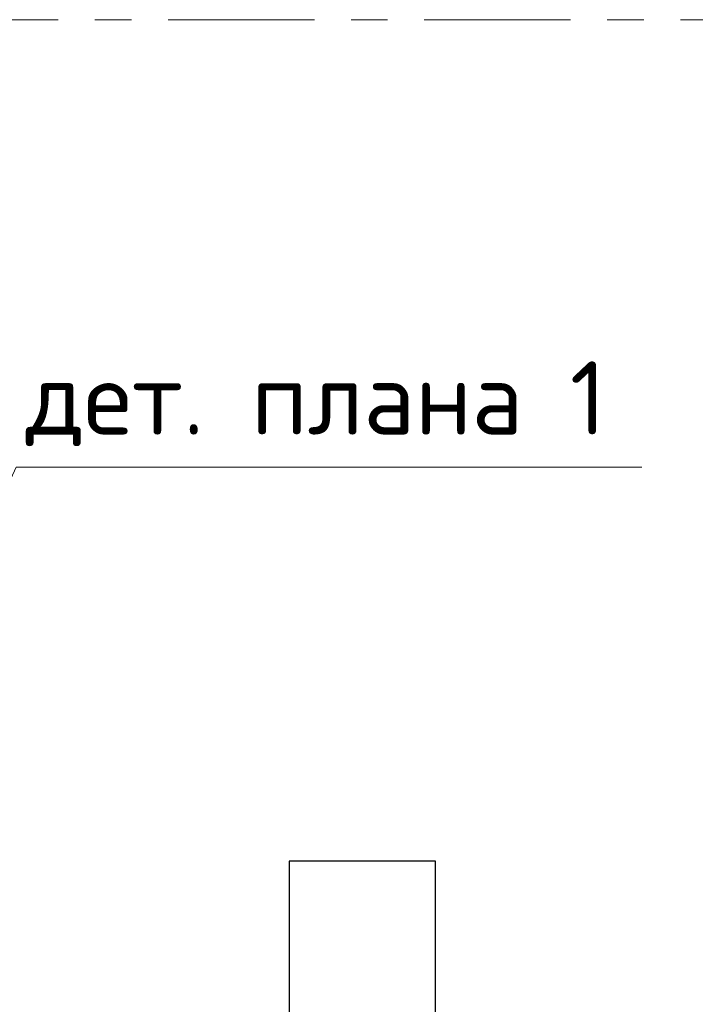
# Model space of a CAD drawing. Header units: metres. Extents: x -38 to 93, y -15 to 21.
# Tile 75 of 194: x 56.46 to 58.31, y 10.11 to 12.8. Entities that reach past the tile are written whole.
import ezdxf

# ---------------------------------------------------------------- set-up
doc = ezdxf.new("R2010")
doc.units = ezdxf.units.M
doc.linetypes.add('______11', pattern=[0.5, 0.4, -0.05, 0, -0.05])
doc.linetypes.add('______5', pattern=[1.1, 0.8, -0.1, 0.1, -0.1])
for name, color, linetype, lineweight in [('XR$2$Осевая линия (1)', 7, '______5', 13), ('XR$4$Перекрытие (1)', 7, 'Continuous', 35), ('XR$4$Текст_ общее_1', 7, 'Continuous', 13)]:
    doc.layers.add(name, color=color, linetype=linetype, lineweight=lineweight)
doc.styles.add('ISOCPEUR', font='txt')

msp = doc.modelspace()

# ---------------------------------------------------------------- linework, layer by layer
at = {"layer": 'XR$2$Осевая линия (1)', "color": 253, "linetype": '______11', "lineweight": 13, "true_color": 0xa0a0a0, "transparency": 33554687}
msp.add_line((-2.63, 12.8), (62.6, 12.8), dxfattribs=at)
at = {"layer": 'XR$4$Перекрытие (1)', "color": 7, "linetype": 'Continuous', "lineweight": 25, "transparency": 33554687}
for p, q in [((57.2005, 10.5002), (57.2005, 9.2702)), ((57.6005, 10.5002), (57.2005, 10.5002)), ((57.6005, 9.2702), (57.6005, 10.5002))]:
    msp.add_line(p, q, dxfattribs=at)
at = {"layer": 'XR$4$Текст_ общее_1', "color": 7, "linetype": 'Continuous', "lineweight": 13, "transparency": 33554687}
msp.add_lwpolyline([(56.1906, 11.0003), (56.4546, 11.577), (58.1646, 11.577)], dxfattribs=at)

# ---------------------------------------------------------------- texts
at = {"layer": 'XR$4$Текст_ общее_1', "color": 7, "linetype": 'Continuous', "lineweight": 13, "transparency": 33554687, "insert": (57.2746, 11.7503), "char_height": 0.2, "width": 1.695238, "attachment_point": 5, "style": 'ISOCPEUR'}
msp.add_mtext('\\A1;{\\fISOCPEUR|i0|b0;\\H0.200000;\\W1.000000;\\C7;дет. плана 1}\\P', dxfattribs=at)

doc.saveas('drawing.dxf')
